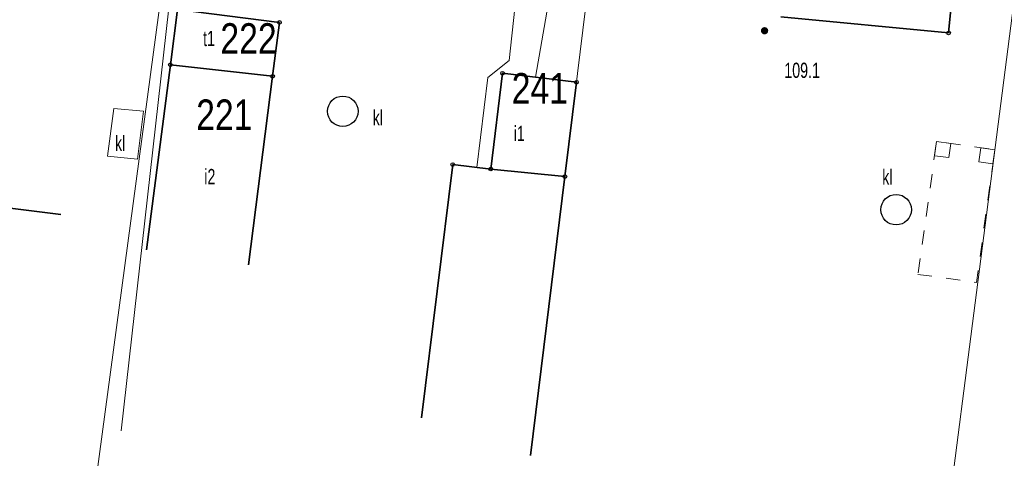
# Model space of a CAD drawing. Header units: inches. Extents: x 6497603 to 6502483, y 5925790 to 5934357.
# Tile 143 of 256: x 6501241 to 6501289, y 5926011 to 5926032. Entities that reach past the tile are written whole.
import ezdxf
from ezdxf.enums import TextEntityAlignment as Align

# ---------------------------------------------------------------- set-up
doc = ezdxf.new("R2010")
doc.units = ezdxf.units.IN
doc.header["$MEASUREMENT"] = 0
doc.linetypes.add('219-1000', pattern=[0, 0])
doc.linetypes.add('otda_1000', pattern=[1.4, 0.7, -0.7])
for name, color, linetype in [('219-działka ewidencyjna', 7, 'Continuous'), ('312-budynek ewidencyjny', 7, 'Continuous'), ('312-oznaczenie budynku ewidencyjnego', 7, 'Continuous'), ('312-oznaczenie budynku ewidencyjnego-Atr117', 7, 'Continuous'), ('osadnik  szambo', 7, 'Continuous'), ('osadnik  szambo-Atr17', 7, 'Continuous'), ('pikieta naturalna', 7, 'Continuous'), ('pikieta naturalna-Atr2', 7, 'Continuous'), ('przewód elektroenergetyczny podziemny', 7, 'Continuous'), ('przewód telekomunikacyjny podziemny', 7, 'Continuous'), ('przewód wodociągowy', 7, 'Continuous'), ('Punkt budynku', 7, 'Continuous'), ('wiata', 7, 'Continuous')]:
    doc.layers.add(name, color=color, linetype=linetype)
doc.styles.get("Standard").update_dxf_attribs({"font": 'arial.ttf'})

# ---------------------------------------------------------------- blocks, each defined once
blk = doc.blocks.new('PUNKTBUD')
at = {"color": 0}
blk.add_circle((0, 0), 0.09, dxfattribs=at)
blk = doc.blocks.new('PW01')
at = {"linetype": 'Continuous', "lineweight": 13}
h = blk.add_hatch(color=0, dxfattribs=at)
edge = h.paths.add_edge_path()
edge.add_arc((0, 0), 0.18, 0, 360)
blk = doc.blocks.new('SUKM')
at = {"color": 0, "linetype": 'Continuous'}
blk.add_circle((0, 0), 0.75, dxfattribs=at)
blk = doc.blocks.new('IB10')
at = {"color": 0, "linetype": 'Continuous', "lineweight": 13}
for p, q in [((0, 0), (0, 0.7)), ((0, 0.7), (0.7, 0.7)), ((0.7, 0), (0.7, 0.7)), ((0.7, 0), (0, 0))]:
    blk.add_line(p, q, dxfattribs=at)

msp = doc.modelspace()

# ---------------------------------------------------------------- linework, layer by layer
at = {"layer": '219-działka ewidencyjna', "color": 3, "linetype": '219-1000', "lineweight": 18, "flags": 128}
for points in [[(6501249.8, 5926048.33), (6501242.86, 5925996.6)], [(6501270.35, 5926046.63), (6501265.99, 5926011.04)], [(6501291.12, 5926044.16), (6501283.14, 5925982.14)]]:
    msp.add_lwpolyline(points, dxfattribs=at)
at = {"layer": '312-budynek ewidencyjny', "color": 7, "linetype": 'Continuous', "lineweight": 35, "flags": 128}
for points in [[(6501287.36, 5926040.51), (6501286.52, 5926031.82)], [(6501248.29, 5926030.26), (6501248.64, 5926032.98)], [(6501248.64, 5926032.98), (6501253.65, 5926032.34)], [(6501286.52, 5926031.82), (6501278.28, 5926032.61)], [(6501253.65, 5926032.34), (6501253.31, 5926029.69)], [(6501247.12, 5926021.16), (6501248.29, 5926030.26)], [(6501248.29, 5926030.26), (6501253.31, 5926029.69)], [(6501253.31, 5926029.69), (6501248.29, 5926030.26)], [(6501253.31, 5926029.69), (6501252.13, 5926020.42)], [(6501264.03, 5926025.13), (6501264.61, 5926029.84)], [(6501264.61, 5926029.84), (6501268.24, 5926029.4)], [(6501268.24, 5926029.4), (6501267.67, 5926024.76)], [(6501260.62, 5926012.9), (6501262.16, 5926025.35)], [(6501262.16, 5926025.35), (6501264.03, 5926025.13)], [(6501264.03, 5926025.13), (6501267.67, 5926024.76)], [(6501267.67, 5926024.76), (6501264.03, 5926025.13)], [(6501267.67, 5926024.76), (6501265.99, 5926011.04)], [(6501234.88, 5926023.9), (6501242.91, 5926022.89)]]:
    msp.add_lwpolyline(points, dxfattribs=at)
at = {"layer": 'osadnik  szambo', "color": 34, "linetype": 'Continuous', "lineweight": 18, "flags": 128}
msp.add_lwpolyline([(6501246.97, 5926027.98), (6501246.67, 5926025.61), (6501245.2, 5926025.76), (6501245.51, 5926028.1)], close=True, dxfattribs=at)
at = {"layer": 'przewód elektroenergetyczny podziemny', "color": 1, "linetype": 'Continuous', "lineweight": 18, "flags": 128}
msp.add_lwpolyline([(6501263.34, 5926025.21), (6501263.89, 5926029.63), (6501264.93, 5926030.46), (6501266.87, 5926048.35), (6501262.29, 5926070.67), (6501258.94, 5926080.35), (6501258.24, 5926086.63), (6501256.43, 5926098.8), (6501256.03, 5926101.21), (6501252.78, 5926107.9), (6501240.15, 5926104.57), (6501239.51, 5926105.37), (6501236.87, 5926104.95), (6501235.68, 5926105.99), (6501230.53, 5926106.12), (6501230.42, 5926117.83), (6501230.13, 5926134.16), (6501229.69, 5926138.53), (6501212.47, 5926140.51), (6501210.02, 5926136.61)], dxfattribs=at)
at = {"layer": 'przewód telekomunikacyjny podziemny', "color": 30, "linetype": 'Continuous', "lineweight": 18, "flags": 128}
msp.add_lwpolyline([(6501249.91, 5926048.06), (6501245.88, 5926012.26)], dxfattribs=at)
at = {"layer": 'przewód wodociągowy', "color": 5, "linetype": 'Continuous', "lineweight": 18, "flags": 128}
msp.add_lwpolyline([(6501269.69, 5926049.5), (6501266.23, 5926029.64)], dxfattribs=at)
at = {"layer": 'wiata', "color": 7, "linetype": 'otda_1000', "lineweight": 18, "flags": 128}
msp.add_lwpolyline([(6501285.01, 5926019.95), (6501287.89, 5926019.55), (6501288.79, 5926026.08), (6501285.93, 5926026.48)], close=True, dxfattribs=at)

# ---------------------------------------------------------------- block references
at = {"layer": 'osadnik  szambo', "color": 34, "linetype": 'Continuous', "lineweight": 18}
for p in [(6501256.76, 5926027.97), (6501283.94, 5926023.13)]:
    msp.add_blockref('SUKM', p, dxfattribs=at)
at = {"layer": 'pikieta naturalna', "color": 7, "linetype": 'Continuous', "lineweight": 13}
msp.add_blockref('PW01', (6501277.48, 5926031.93), dxfattribs=at)
at = {"layer": 'Punkt budynku', "color": 5, "linetype": 'Continuous', "lineweight": 13}
for p in [(6501253.65, 5926032.34), (6501286.52, 5926031.82), (6501248.29, 5926030.26), (6501253.31, 5926029.69), (6501264.61, 5926029.84), (6501268.24, 5926029.4), (6501262.16, 5926025.35), (6501264.03, 5926025.13), (6501267.67, 5926024.76)]:
    msp.add_blockref('PUNKTBUD', p, dxfattribs=at)
at = {"layer": 'wiata', "color": 7, "linetype": 'Continuous', "lineweight": 18}
for p, rotation in [((6501285.93, 5926026.48), 261.98), ((6501288.79, 5926026.08), 172.038)]:
    msp.add_blockref('IB10', p, dxfattribs=dict(at, rotation=rotation))

# ---------------------------------------------------------------- texts
at = {"layer": '312-oznaczenie budynku ewidencyjnego', "color": 7, "linetype": 'Continuous', "lineweight": 18, "width": 0.79}
for s, p in [('222', (6501250.75, 5926030.8)), ('241', (6501265.06, 5926028.35)), ('221', (6501249.56, 5926027.05))]:
    msp.add_text(s, height=1.5, dxfattribs=at).set_placement(p)
at = {"layer": '312-oznaczenie budynku ewidencyjnego-Atr117', "color": 7, "width": 0.667}
for s, p in [('t1', (6501250.19, 5926031.55)), ('i1', (6501265.43, 5926026.88)), ('i2', (6501250.23, 5926024.76))]:
    msp.add_text(s, height=0.75, dxfattribs=at).set_placement(p, align=Align.MIDDLE_CENTER)
at = {"layer": 'osadnik  szambo-Atr17', "color": 34, "width": 0.667}
for p in [(6501258.23, 5926027.28), (6501245.57, 5926026.02), (6501283.26, 5926024.36)]:
    msp.add_text('kl', height=0.75, dxfattribs=at).set_placement(p)
at = {"layer": 'pikieta naturalna-Atr2', "color": 7, "width": 0.667}
msp.add_text('109.1', height=0.75, dxfattribs=at).set_placement((6501278.45, 5926029.61))

doc.saveas('drawing.dxf')
